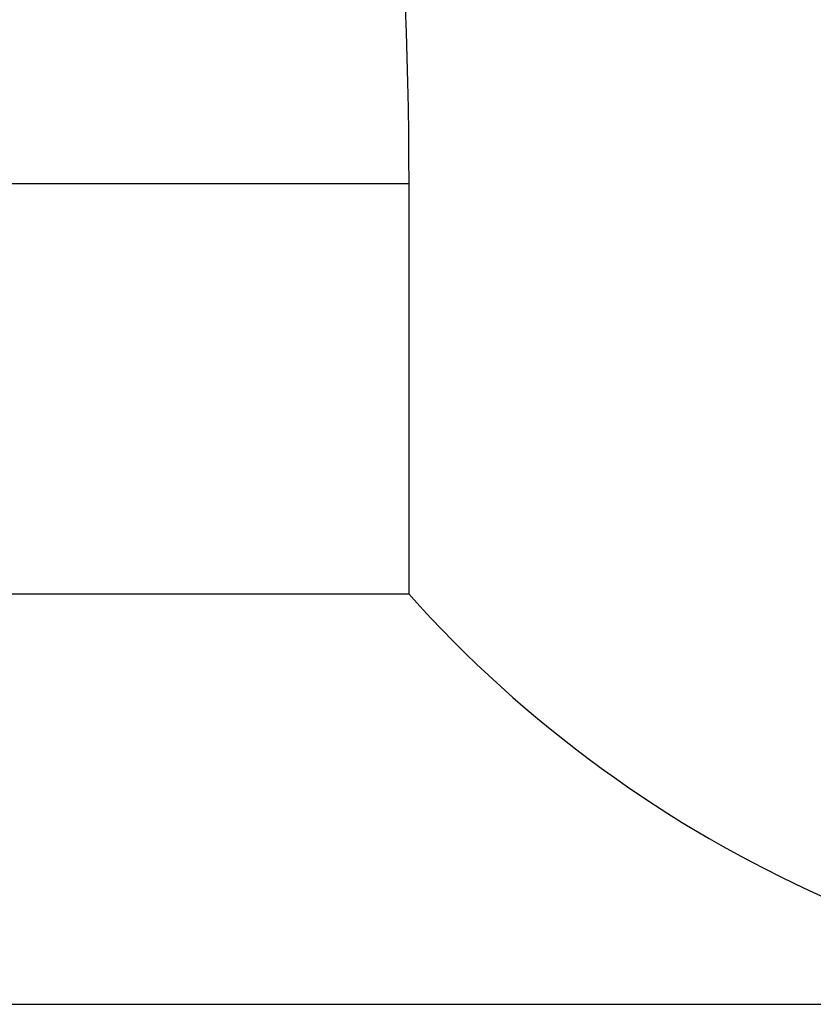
# Model space of a CAD drawing. Header units: millimetres. Extents: x -8 to 268, y -8 to 76.
# Tile 35 of 40: x 199.42 to 202.32, y 9.72 to 13.32. Entities that reach past the tile are written whole.
import ezdxf

# ---------------------------------------------------------------- set-up
doc = ezdxf.new("R2010")
doc.units = ezdxf.units.MM
doc.header["$LTSCALE"] = 0.15
doc.layers.add('OUT', color=3, linetype='CONTINUOUS')

msp = doc.modelspace()

# ---------------------------------------------------------------- linework, layer by layer
at = {"layer": 'OUT', "color": 0}
for p, q in [((190.2954, 12.7214), (200.8413, 12.7214)), ((200.8413, 12.7214), (200.8413, 11.2214)), ((190.2954, 11.2214), (200.8413, 11.2214)), ((190.2954, 9.7214), (218.0954, 9.7214))]:
    msp.add_line(p, q, dxfattribs=at)
msp.add_arc((204.1954, 14.2214), 4.5, 221.8103, 270, dxfattribs=at)
msp.add_open_spline([(199.8836, 23.2214), (199.7822, 22.8751), (199.7285, 22.512), (199.685, 21.7529), (199.6957, 21.3556), (199.7943, 20.1228), (199.9444, 19.2701), (200.1961, 17.9361), (200.2851, 17.4813), (200.4569, 16.5547), (200.5388, 16.0874), (200.7498, 14.6716), (200.8413, 13.7088), (200.8413, 12.7214)], degree=3, knots=[0, 0, 0, 0, 0.125, 0.125, 0.25, 0.25, 0.5, 0.5, 0.625, 0.625, 0.75, 0.75, 1, 1, 1, 1], dxfattribs=at)

doc.saveas('drawing.dxf')
